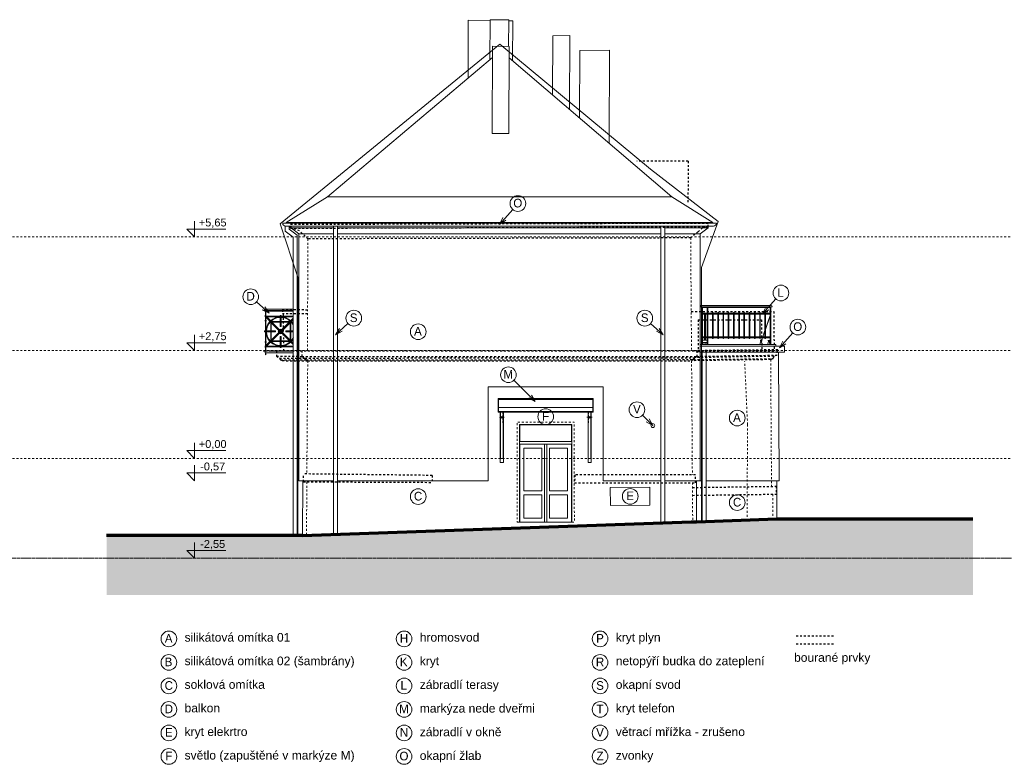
# Model space of a CAD drawing. Extents: x -52945 to 232648, y -59447 to 21255.
# Tile 20 of 21: x 115844 to 140961, y -33052 to -14055. Entities that reach past the tile are written whole.
import ezdxf

# ---------------------------------------------------------------- set-up
doc = ezdxf.new("R2010")
doc.units = 0
doc.header["$MEASUREMENT"] = 0
for name, pattern in [('ČERCHOVANÁ2', [5, 2.5, -1.25, 0, -1.25]), ('čárkovaná M', [400, 200, -200]), ('čárkovaná S', [100, 50, -50]), ('ČÁRKOVANÁ2', [9.525, 6.35, -3.175])]:
    doc.linetypes.add(name, pattern=pattern)
doc.layers.add('2D kreslení - obecné_Číslo_pera__241', color=9, linetype='Continuous', lineweight=13, true_color=0x808080)
doc.layers.add('vodorovné konstrukce_Číslo_pera__241', color=9, linetype='Continuous', lineweight=13, true_color=0x808080)
for name, color, linetype, lineweight in [('2D VÝPLNĚ_Číslo_pera__4', 91, 'Continuous', 13), ('2D ČÁRY_Číslo_pera__1', 7, 'Continuous', 15), ('2D ČÁRY_Číslo_pera__3', 150, 'Continuous', 13), ('blok I_komíny_Číslo_pera__1', 7, 'Continuous', 15), ('blok P_hromosvody_Číslo_pera__1', 7, 'Continuous', 15), ('blok P_komíny_Číslo_pera__1', 7, 'Continuous', 15), ('blok P_pohled3_elkabel_Číslo_pera__1', 7, 'Continuous', 15), ('blok P_pohled3_fasáda_Číslo_pera__1', 7, 'Continuous', 15), ('blok P_pohled3_fasáda_Číslo_pera__2', 1, 'Continuous', 25), ('blok P_pohled3_fasáda_Číslo_pera__3', 150, 'Continuous', 13), ('blok P_pohled3_otvory_Číslo_pera__1', 7, 'Continuous', 15), ('blok P_pohled3_RIS_Číslo_pera__1', 7, 'Continuous', 15), ('blok P_pohled3_střecha_Číslo_pera__1', 7, 'Continuous', 15), ('blok P_pohled3_střecha_Číslo_pera__2', 1, 'Continuous', 25), ('blok P_pohled3_terén_Číslo_pera__1', 7, 'Continuous', 15), ('blok P_pohled3_terén_Číslo_pera__6', 190, 'Continuous', 70), ('KRESBA_Číslo_pera__1', 7, 'Continuous', 15), ('KRESBA_Číslo_pera__4', 91, 'Continuous', 13), ('obrys_Číslo_pera__1', 7, 'Continuous', 15), ('OSY_Číslo_pera__1', 7, 'Continuous', 15), ('POZNÁMKY.TEXT_Číslo_pera__4', 91, 'Continuous', 13), ('vodorovné konstrukce_Číslo_pera__2', 1, 'Continuous', 25), ('zdi_Číslo_pera__1', 7, 'Continuous', 15), ('čárkovaná_Číslo_pera__1', 7, 'Continuous', 15), ('šrafy_Číslo_pera__4', 91, 'Continuous', 13), ('ŠROUBY_Číslo_pera__3', 150, 'Continuous', 13)]:
    doc.layers.add(name, color=color, linetype=linetype, lineweight=lineweight)
doc.layers.add('vodorovné konstrukce', color=7, linetype='Continuous')
doc.styles.add('GENERATED_STYLE_1', font='arial.ttf')
doc.styles.add('GENERATED_STYLE_3', font='txt')

# ---------------------------------------------------------------- blocks, each defined once
blk = doc.blocks.new('LINE_12140', base_point=(128996, -23799))
at = {"layer": 'vodorovné konstrukce_Číslo_pera__241', "linetype": 'Continuous'}
for q in [(128452, -23255), (128829, -23703), (128899, -23632)]:
    blk.add_line((128996, -23799), q, dxfattribs=at)
blk = doc.blocks.new('LINE_12144', base_point=(128087, -19278))
at = {"layer": 'vodorovné konstrukce_Číslo_pera__241', "linetype": 'Continuous'}
for q in [(128422, -18895), (128172, -19105), (128247, -19171)]:
    blk.add_line((128087, -19278), q, dxfattribs=at)
blk = doc.blocks.new('LINE_12146', base_point=(123899, -22092))
at = {"layer": 'vodorovné konstrukce_Číslo_pera__241', "linetype": 'Continuous'}
for q in [(124218, -21804), (124004, -21930), (124071, -22004)]:
    blk.add_line((123899, -22092), q, dxfattribs=at)
blk = doc.blocks.new('LINE_12147', base_point=(132258, -22092))
at = {"layer": 'vodorovné konstrukce_Číslo_pera__241', "linetype": 'Continuous'}
for q in [(131940, -21804), (132086, -22004), (132153, -21930)]:
    blk.add_line((132258, -22092), q, dxfattribs=at)
blk = doc.blocks.new('LINE_12150', base_point=(122205, -21544))
at = {"layer": 'vodorovné konstrukce_Číslo_pera__241', "linetype": 'Continuous'}
for q in [(121886, -21257), (122033, -21456), (122100, -21382)]:
    blk.add_line((122205, -21544), q, dxfattribs=at)
blk = doc.blocks.new('LINE_12152', base_point=(134796, -21562))
at = {"layer": 'vodorovné konstrukce_Číslo_pera__241', "linetype": 'Continuous'}
for q in [(135131, -21179), (134881, -21388), (134957, -21454)]:
    blk.add_line((134796, -21562), q, dxfattribs=at)
blk = doc.blocks.new('LINE_12154', base_point=(135229, -22431))
at = {"layer": 'vodorovné konstrukce_Číslo_pera__241', "linetype": 'Continuous'}
for q in [(135564, -22047), (135314, -22257), (135389, -22323)]:
    blk.add_line((135229, -22431), q, dxfattribs=at)
blk = doc.blocks.new('LINE_12157', base_point=(131995, -24409))
at = {"layer": 'vodorovné konstrukce_Číslo_pera__241', "linetype": 'Continuous'}
for q in [(131733, -24146), (131828, -24312), (131899, -24241)]:
    blk.add_line((131995, -24409), q, dxfattribs=at)

msp = doc.modelspace()

# ---------------------------------------------------------------- hatches: boundary and pattern name
at = {"layer": '2D VÝPLNĚ_Číslo_pera__4', "linetype": 'Continuous'}
msp.add_hatch(color=256, dxfattribs=at).paths.add_polyline_path([(118062, -27215), (118062, -28732), (140160, -28732), (140160, -26793), (135160, -26793), (133113, -26865), (132975, -26867), (123062, -27215)], flags=0)
at = {"layer": 'šrafy_Číslo_pera__4', "linetype": 'Continuous'}
h = msp.add_hatch(dxfattribs=at)
h.set_pattern_fill('SÍŤ_1X1', color=256, style=0, pattern_type=2)
h.set_pattern_definition([(45, (0, 0), (-70.71068, 70.71068), []), (135, (0, 0), (70.71068, 70.71068), [])])
h.paths.add_polyline_path([(122127, -22508), (122132, -22508), (122132, -22506, 0.414214), (122129, -22503), (122127, -22503)], flags=0)

# ---------------------------------------------------------------- linework, layer by layer
at = {"layer": '2D kreslení - obecné_Číslo_pera__241', "linetype": 'Continuous'}
for centre in [(128553, -18745), (135263, -21028), (121738, -21123), (124367, -21670), (131791, -21670), (126010, -22016), (135695, -21897), (128311, -23114), (131591, -24005), (129262, -24183), (134148, -24218), (126010, -26222), (131418, -26216), (134148, -26375), (119650, -29852), (125650, -29852), (130650, -29852), (119650, -30452), (125650, -30452), (130650, -30452), (119650, -31052), (125650, -31052), (130650, -31052), (119650, -31652), (125650, -31652), (130650, -31652), (119650, -32252), (125650, -32252), (130650, -32252), (119650, -32852), (125650, -32852), (130650, -32852)]:
    msp.add_circle(centre, 200, dxfattribs=at)
at = {"layer": '2D ČÁRY_Číslo_pera__1', "linetype": 'Continuous'}
for p, q in [((122644, -19233), (123694, -18577)), ((132479, -18577), (123694, -18577)), ((133530, -19233), (132479, -18577)), ((122619, -19323), (122619, -19450)), ((122719, -19323), (122719, -19400)), ((123851, -19367), (122769, -19367)), ((122969, -19517), (123851, -19517)), ((132203, -19367), (123951, -19367)), ((123951, -19517), (132203, -19517)), ((133404, -19367), (132303, -19367)), ((132303, -19517), (133204, -19517)), ((135017, -21349), (133214, -21349)), ((133214, -21384), (133214, -21349)), ((135037, -21384), (133214, -21384)), ((133239, -21395), (133239, -21384)), ((135005, -21395), (133239, -21395)), ((133239, -21545), (134990, -21545)), ((133239, -21570), (133239, -21545)), ((133239, -21570), (134990, -21570)), ((133312, -21540), (133337, -21540)), ((133312, -21545), (133312, -21540)), ((133312, -22145), (133312, -21570)), ((133337, -21545), (133337, -21540)), ((133337, -22145), (133337, -21570)), ((122502, -22008), (122502, -22008)), ((122502, -22008), (122502, -22008)), ((122502, -22008), (122502, -22008)), ((122502, -22008), (122502, -22008)), ((122502, -22008), (122502, -22008)), ((122502, -22008), (122502, -22008)), ((122561, -22021), (122561, -22021)), ((122841, -22169), (122841, -22169)), ((133239, -22145), (134990, -22145)), ((133239, -22170), (133239, -22145)), ((133239, -22170), (134990, -22170)), ((133264, -22231), (133384, -22231)), ((133264, -22291), (133384, -22291)), ((133312, -22231), (133312, -22170)), ((133337, -22231), (133337, -22170)), ((135132, -22342), (135132, -22385)), ((122819, -22508), (122260, -22508)), ((133204, -22385), (135355, -22385)), ((133204, -22535), (135355, -22535)), ((135355, -22385), (135355, -22535)), ((128602, -24815), (128602, -24393)), ((129922, -24815), (129922, -24393)), ((128182, -25348), (128102, -25348)), ((128107, -25248), (128177, -25248)), ((130422, -25348), (130342, -25348)), ((130347, -25248), (130417, -25248))]:
    msp.add_line(p, q, dxfattribs=at)
at = {"layer": '2D ČÁRY_Číslo_pera__1', "linetype": 'čárkovaná M'}
for p, q in [((122112, -21636), (122112, -21601)), ((122127, -21651), (122127, -21616)), ((122144, -21633), (122127, -21633)), ((122112, -22381), (122112, -22416)), ((122127, -22366), (122127, -22401)), ((122144, -22383), (122127, -22383))]:
    msp.add_line(p, q, dxfattribs=at)
at = {"layer": '2D ČÁRY_Číslo_pera__1', "linetype": 'čárkovaná S'}
msp.add_line((122260, -22508), (122104, -22508), dxfattribs=at)
at = {"layer": '2D ČÁRY_Číslo_pera__1', "linetype": 'Continuous', "flags": 128}
for points in [[(122819, -21442), (122094, -21442, 0.414214), (122079, -21457), (122079, -21477), (122819, -21477)], [(122228, -21752, 0.181639), (122127, -21996)], [(122142, -21996, -0.180921), (122239, -21763)], [(122489, -21634, 0.181639), (122246, -21735)], [(122256, -21745, -0.180921), (122489, -21649)], [(122758, -21735, 0.181639), (122514, -21634)], [(122758, -21735, 0.181639), (122514, -21634)], [(122514, -21649, -0.180921), (122747, -21745)], [(122765, -21763, -0.065053), (122819, -21839)], [(122819, -21809, 0.047774), (122776, -21752)], [(122819, -21809, 0.047774), (122776, -21752)], [(122127, -22021, 0.181639), (122228, -22265)], [(122239, -22254, -0.180921), (122142, -22021)], [(122451, -21976, 0.144883), (122442, -22008, 0.144883), (122451, -22041)], [(122462, -22030, -0.12665), (122457, -22008, -0.12665), (122462, -21987)], [(122534, -21958, 0.295979), (122469, -21958)], [(122469, -22059, 0.295979), (122534, -22059)], [(122480, -21969, -0.25743), (122523, -21969)], [(122523, -22048, -0.25743), (122480, -22048)], [(122541, -21987, -0.12665), (122547, -22008, -0.12665), (122541, -22030)], [(122552, -22041, 0.144883), (122562, -22008, 0.144883), (122552, -21976)], [(122246, -22282, 0.181639), (122489, -22383)], [(122489, -22368, -0.180921), (122256, -22272)], [(122747, -22272, -0.180921), (122514, -22368)], [(122514, -22383, 0.181639), (122758, -22282)], [(122819, -22178, -0.065053), (122765, -22254)], [(122776, -22265, 0.047774), (122819, -22208)], [(122819, -22503), (122062, -22503), (122062, -22505, 0.414214), (122065, -22508), (122104, -22508, -0.414214), (122107, -22511), (122107, -22550, 0.414214), (122110, -22553), (122819, -22553)]]:
    msp.add_lwpolyline(points, format="xyb", dxfattribs=at)
for points in [[(122106, -21595), (122106, -21631), (122466, -21990), (122484, -21973)], [(122489, -21879), (122489, -21598), (122514, -21598), (122514, -21879)], [(122955, -21523), (122965, -21523), (122965, -21653), (122955, -21653)], [(122107, -21748), (122112, -21748), (122112, -21723), (122107, -21723)], [(122127, -21748), (122132, -21748), (122132, -21723), (122127, -21723)], [(122372, -22021), (122372, -21996), (122092, -21996), (122092, -22021)], [(122107, -22293), (122112, -22293), (122112, -22268), (122107, -22268)], [(122127, -22293), (122132, -22293), (122132, -22268), (122127, -22268)], [(122514, -22138), (122514, -22418), (122489, -22418), (122489, -22138)], [(122955, -22493), (122965, -22493), (122965, -22363), (122955, -22363)], [(128702, -24985), (129162, -24985), (129162, -26075), (128702, -26075)], [(129232, -26875), (129232, -24885), (129292, -24885), (129292, -26875)], [(129362, -26075), (129362, -24985), (129822, -24985), (129822, -26075)], [(128702, -26175), (129162, -26175), (129162, -26775), (128702, -26775)], [(129362, -26775), (129362, -26175), (129822, -26175), (129822, -26775)]]:
    msp.add_lwpolyline(points, close=True, dxfattribs=at)
for points in [[(122107, -21477), (122107, -21488), (122819, -21488)], [(122127, -21616), (122127, -21488), (122112, -21488), (122112, -21601)], [(122969, -21477), (122969, -21442), (122919, -21442)], [(122919, -21477), (122969, -21477)], [(122919, -21573), (122955, -21538), (122955, -21573)], [(122955, -21573), (122919, -21609)], [(133249, -21395), (133249, -21545)], [(133249, -21570), (133249, -22145)], [(133264, -21545), (133264, -21395)], [(133264, -22145), (133264, -21570)], [(133384, -21395), (133384, -21545)], [(133384, -21570), (133384, -22145)], [(133399, -21545), (133399, -21395)], [(133399, -22145), (133399, -21570)], [(133534, -21545), (133534, -21525), (133519, -21525), (133519, -21545)], [(133519, -21570), (133519, -22145)], [(133534, -22145), (133534, -21570)], [(133668, -21545), (133668, -21525), (133653, -21525), (133653, -21545)], [(133653, -21570), (133653, -22145)], [(133668, -22145), (133668, -21570)], [(133801, -21545), (133801, -21525), (133786, -21525), (133786, -21545)], [(133786, -21570), (133786, -22145)], [(133801, -22145), (133801, -21570)], [(133935, -21545), (133935, -21525), (133920, -21525), (133920, -21545)], [(133920, -21570), (133920, -22145)], [(133935, -22145), (133935, -21570)], [(134069, -21545), (134069, -21525), (134054, -21525), (134054, -21545)], [(134054, -21570), (134054, -22145)], [(134069, -22145), (134069, -21570)], [(134202, -21546), (134202, -21526), (134187, -21526), (134187, -21546)], [(134187, -21571), (134187, -22146)], [(134202, -22146), (134202, -21571)], [(134336, -21546), (134336, -21526), (134321, -21526), (134321, -21546)], [(134321, -21571), (134321, -22146)], [(134336, -22146), (134336, -21571)], [(134469, -21546), (134469, -21526), (134454, -21526), (134454, -21546)], [(134454, -21571), (134454, -22146)], [(134469, -22146), (134469, -21571)], [(134603, -21546), (134603, -21526), (134588, -21526), (134588, -21546)], [(134588, -21571), (134588, -22146)], [(134603, -22146), (134603, -21571)], [(134737, -21546), (134737, -21526), (134722, -21526), (134722, -21546)], [(134722, -21571), (134722, -22146)], [(134737, -22146), (134737, -21571)], [(134870, -21546), (134870, -21526), (134855, -21526), (134855, -21546)], [(134855, -21571), (134855, -22146)], [(134870, -22146), (134870, -21571)], [(134870, -21942), (134990, -21598)], [(134990, -21395), (134990, -22322), (134997, -22330), (135005, -22322), (135005, -21384)], [(122819, -21709), (122106, -22421), (122106, -22386), (122819, -21673)], [(122112, -21636), (122112, -21996)], [(122127, -21996), (122127, -21651)], [(122489, -21618), (122129, -21618)], [(122144, -21633), (122489, -21633)], [(122247, -21771), (122247, -21996)], [(122262, -21996), (122262, -21786)], [(122489, -21753), (122264, -21753)], [(122279, -21768), (122489, -21768)], [(122279, -21768), (122489, -21768)], [(122819, -21618), (122514, -21618)], [(122514, -21633), (122819, -21633)], [(122739, -21753), (122514, -21753)], [(122514, -21768), (122724, -21768)], [(122742, -21786), (122742, -21996)], [(122757, -21996), (122757, -21771)], [(122919, -21633), (122955, -21633), (122955, -21618), (122919, -21618)], [(134870, -21957), (134990, -21613)], [(122112, -22021), (122112, -22381)], [(122127, -22366), (122127, -22021)], [(122247, -22021), (122247, -22246)], [(122262, -22231), (122262, -22021)], [(122819, -22308), (122538, -22026), (122520, -22044), (122819, -22344)], [(122819, -21996), (122632, -21996), (122632, -22021)], [(122632, -22021), (122819, -22021)], [(122742, -22021), (122742, -22231)], [(122757, -22246), (122757, -22021)], [(134800, -22145), (134855, -21985)], [(134805, -22145), (134855, -22000)], [(122264, -22263), (122489, -22263)], [(122489, -22248), (122279, -22248)], [(122724, -22248), (122514, -22248)], [(122514, -22263), (122739, -22263)], [(133249, -22170), (133249, -22322), (133257, -22329), (133264, -22322), (133264, -22170)], [(133308, -22291), (133294, -22342)], [(133340, -22291), (133354, -22342)], [(133384, -22170), (133384, -22322), (133392, -22329), (133399, -22322), (133399, -22170)], [(133519, -22170), (133519, -22190), (133534, -22190), (133534, -22170)], [(133653, -22170), (133653, -22190), (133668, -22190), (133668, -22170)], [(133786, -22170), (133786, -22190), (133801, -22190), (133801, -22170)], [(133920, -22170), (133920, -22190), (133935, -22190), (133935, -22170)], [(134054, -22170), (134054, -22190), (134069, -22190), (134069, -22170)], [(134187, -22171), (134187, -22191), (134202, -22191), (134202, -22171)], [(134321, -22171), (134321, -22191), (134336, -22191), (134336, -22171)], [(134454, -22171), (134454, -22191), (134469, -22191), (134469, -22171)], [(134588, -22171), (134588, -22191), (134603, -22191), (134603, -22171)], [(134751, -22237), (134721, -22349)], [(134722, -22171), (134722, -22191), (134737, -22191), (134737, -22171)], [(134733, -22237), (134773, -22237), (134796, -22170)], [(134733, -22232), (134769, -22232), (134791, -22170)], [(134756, -22237), (134786, -22350)], [(134855, -22171), (134855, -22191), (134870, -22191), (134870, -22171)], [(134952, -22237), (134921, -22352)], [(134930, -22237), (134990, -22237), (134990, -22297)], [(134956, -22237), (134986, -22352)], [(122112, -22416), (122112, -22503)], [(122112, -22553), (122112, -22596), (122119, -22603), (122127, -22596), (122127, -22553)], [(122127, -22503), (122127, -22401)], [(122129, -22398), (122489, -22398)], [(122489, -22383), (122144, -22383)], [(122819, -22383), (122514, -22383)], [(122514, -22398), (122819, -22398)], [(122919, -22398), (122955, -22398), (122955, -22383), (122919, -22383)], [(122955, -22444), (122919, -22408)], [(122919, -22444), (122955, -22479), (122955, -22444)]]:
    msp.add_lwpolyline(points, dxfattribs=at)
at = {"layer": '2D ČÁRY_Číslo_pera__1', "linetype": 'čárkovaná S', "flags": 128}
msp.add_lwpolyline([(128533, -26875), (129993, -26875), (129992, -24323), (128532, -24324)], close=True, dxfattribs=at)
at = {"layer": '2D ČÁRY_Číslo_pera__3', "linetype": 'čárkovaná S'}
for p, q in [((171111, -19597), (-52945, -19597)), ((171111, -22497), (-52945, -22497)), ((171111, -25247), (-52945, -25247)), ((171111, -27797), (-5492, -27797)), ((232648, -27797), (56045, -27797))]:
    msp.add_line(p, q, dxfattribs=at)
at = {"layer": 'blok I_komíny_Číslo_pera__1', "linetype": 'Continuous'}
for p, q in [((128592, -26876), (128592, -24383)), ((128592, -24383), (129932, -24383)), ((128602, -24393), (129922, -24393)), ((129932, -26879), (129932, -24383)), ((128602, -24815), (129922, -24815)), ((128602, -24885), (129922, -24885)), ((128602, -26876), (128602, -24885)), ((129922, -26879), (129922, -24885))]:
    msp.add_line(p, q, dxfattribs=at)
at = {"layer": 'blok P_hromosvody_Číslo_pera__1', "linetype": 'Continuous'}
for p, q in [((122490, -19262), (128090, -14683)), ((131938, -17866), (128090, -14683)), ((133664, -19203), (131938, -17866)), ((122939, -20628), (122490, -19262)), ((133234, -20374), (133664, -19203))]:
    msp.add_line(p, q, dxfattribs=at)
at = {"layer": 'blok P_komíny_Číslo_pera__1', "linetype": 'Continuous'}
for p, q in [((127843, -14055), (127839, -15076)), ((128320, -14062), (127843, -14055)), ((128320, -14062), (128317, -14736)), ((127287, -14070), (127281, -15547)), ((127843, -14078), (127287, -14070)), ((128422, -14086), (128320, -14085)), ((128422, -14086), (128419, -15103)), ((129443, -14464), (129437, -15975)), ((129879, -14461), (129443, -14464)), ((129879, -14461), (129872, -16347)), ((127907, -14730), (127899, -16955)), ((128333, -14736), (127907, -14730)), ((128333, -14736), (128325, -16960)), ((130130, -14838), (130124, -16563)), ((130892, -14833), (130130, -14838)), ((130892, -14833), (130884, -17212)), ((127899, -16955), (128325, -16960))]:
    msp.add_line(p, q, dxfattribs=at)
at = {"layer": 'blok P_pohled3_elkabel_Číslo_pera__1', "linetype": 'čárkovaná S'}
for p, q in [((134411, -24381), (134338, -22767)), ((134400, -26838), (134411, -24381))]:
    msp.add_line(p, q, dxfattribs=at)
at = {"layer": 'blok P_pohled3_fasáda_Číslo_pera__1', "linetype": 'Continuous'}
for p, q in [((135201, -22535), (135222, -25819)), ((123068, -25820), (123062, -27215)), ((133106, -25819), (133113, -26865)), ((135156, -25819), (135160, -26793))]:
    msp.add_line(p, q, dxfattribs=at)
at = {"layer": 'blok P_pohled3_fasáda_Číslo_pera__2', "linetype": 'čárkovaná S'}
for p, q in [((122754, -19274), (133410, -19243)), ((122754, -19374), (122754, -19274)), ((133410, -19343), (133410, -19243)), ((122754, -19374), (133410, -19343)), ((122813, -19384), (122754, -19374)), ((122985, -19443), (122813, -19384)), ((123198, -19645), (122985, -19443)), ((133147, -19469), (132961, -19623)), ((133264, -19367), (133147, -19469)), ((133331, -19348), (133264, -19367)), ((133410, -19343), (133331, -19348)), ((132961, -19623), (123198, -19645)), ((123189, -21462), (122550, -21459)), ((122550, -21459), (122550, -21559)), ((123189, -21562), (122550, -21559)), ((122569, -21559), (122570, -22504)), ((132975, -21502), (135081, -21502)), ((135081, -21502), (135088, -22479)), ((133149, -21711), (133154, -22501)), ((133149, -21711), (134768, -21711)), ((134768, -21711), (134773, -22482)), ((122398, -22503), (122819, -22503)), ((122398, -22506), (122398, -22642)), ((122398, -22506), (133119, -22506)), ((123046, -22644), (123047, -22506)), ((135184, -22477), (132982, -22503)), ((133121, -22502), (133119, -22645)), ((135184, -22507), (133120, -22532)), ((135163, -22507), (135157, -22613)), ((135184, -22507), (135184, -22477)), ((122398, -22642), (123046, -22644)), ((122398, -22642), (122471, -22687)), ((122471, -22687), (123119, -22689)), ((122471, -22687), (122501, -22735)), ((122501, -22735), (123150, -22737)), ((122501, -22735), (122544, -22754)), ((122544, -22754), (123192, -22756)), ((123046, -22644), (123119, -22689)), ((123046, -22644), (133119, -22644)), ((123119, -22689), (133062, -22678)), ((123119, -22689), (123150, -22737)), ((123150, -22737), (133035, -22728)), ((123150, -22737), (123192, -22756)), ((123192, -22756), (132984, -22756)), ((135002, -22726), (132984, -22756)), ((133035, -22728), (132984, -22756)), ((133062, -22678), (133035, -22728)), ((133035, -22728), (135062, -22702)), ((135082, -22642), (133062, -22678)), ((133119, -22645), (133062, -22678)), ((133119, -22645), (135157, -22613)), ((135062, -22702), (135002, -22726)), ((135082, -22642), (135062, -22702)), ((135157, -22613), (135082, -22642)), ((123081, -25844), (123081, -25644)), ((126367, -25682), (123081, -25644)), ((123081, -25844), (126365, -25859)), ((126367, -25682), (126365, -25859)), ((130003, -25671), (130000, -25871)), ((130000, -25871), (133085, -25867)), ((133085, -25667), (130003, -25671)), ((133085, -25867), (133085, -25667)), ((133006, -25990), (135145, -25959)), ((135145, -25959), (135145, -26159)), ((133008, -26190), (135145, -26159))]:
    msp.add_line(p, q, dxfattribs=at)
at = {"layer": 'blok P_pohled3_fasáda_Číslo_pera__3', "linetype": 'čárkovaná S'}
for p, q in [((123198, -19645), (123184, -22503)), ((132961, -19623), (132982, -22503)), ((123192, -22756), (123169, -25645)), ((132984, -22756), (133004, -25667)), ((135002, -22726), (135023, -25961)), ((123168, -25845), (123162, -27212)), ((133005, -25867), (133013, -26867)), ((135057, -26161), (135060, -26797))]:
    msp.add_line(p, q, dxfattribs=at)
at = {"layer": 'blok P_pohled3_otvory_Číslo_pera__1', "linetype": 'Continuous'}
msp.add_circle((131995, -24409), 50, dxfattribs=at)
msp.add_arc((135017, -21369), 20, 0, 90, dxfattribs=at)
at = {"layer": 'blok P_pohled3_RIS_Číslo_pera__1', "linetype": 'Continuous'}
for p, q in [((130903, -25988), (131921, -25983)), ((130916, -26448), (130903, -25988)), ((131921, -25983), (131920, -26444)), ((131920, -26444), (130916, -26448))]:
    msp.add_line(p, q, dxfattribs=at)
at = {"layer": 'blok P_pohled3_střecha_Číslo_pera__1', "linetype": 'Continuous'}
for p, q in [((123694, -18577), (127906, -15020)), ((128332, -15030), (132479, -18577)), ((133530, -19233), (122644, -19233))]:
    msp.add_line(p, q, dxfattribs=at)
at = {"layer": 'blok P_pohled3_střecha_Číslo_pera__2', "linetype": 'čárkovaná S'}
for q in [(131591, -17667), (132892, -18720)]:
    msp.add_line((132894, -17663), q, dxfattribs=at)
at = {"layer": 'blok P_pohled3_terén_Číslo_pera__1', "linetype": 'Continuous'}
for p, q in [((135037, -21384), (135037, -21369)), ((135132, -22342), (133204, -22342)), ((128592, -26876), (129932, -26876))]:
    msp.add_line(p, q, dxfattribs=at)
at = {"layer": 'blok P_pohled3_terén_Číslo_pera__6', "linetype": 'Continuous'}
for p, q in [((123062, -27215), (132975, -26867)), ((132975, -26867), (133113, -26865)), ((133113, -26865), (135160, -26793)), ((135160, -26793), (140160, -26793)), ((123062, -27215), (118062, -27215))]:
    msp.add_line(p, q, dxfattribs=at)
at = {"layer": 'KRESBA_Číslo_pera__1', "linetype": 'Continuous'}
for p, q in [((127792, -25819), (127792, -23423)), ((127792, -23423), (130732, -23423)), ((130732, -25819), (130732, -23423)), ((128047, -23723), (130477, -23723)), ((128047, -23723), (128047, -24064)), ((130462, -23748), (128062, -23748)), ((128062, -23748), (128062, -24048)), ((130462, -23748), (130462, -24048)), ((130477, -23723), (130477, -24064)), ((128050, -24068), (130474, -24068)), ((128062, -23948), (130462, -23948)), ((128062, -24048), (130462, -24048)), ((128102, -24048), (128102, -25348)), ((128107, -24053), (128107, -25248)), ((128177, -24053), (128177, -25248)), ((128182, -24048), (128182, -25348)), ((130342, -24048), (130342, -25348)), ((130347, -24053), (130347, -25248)), ((130417, -24053), (130417, -25248)), ((130422, -24048), (130422, -25348))]:
    msp.add_line(p, q, dxfattribs=at)
at = {"layer": 'KRESBA_Číslo_pera__1', "linetype": 'Continuous', "flags": 128}
for points in [[(128050, -24068, -0.607704), (128048, -24061), (128062, -24048)], [(130474, -24068, 0.607704), (130476, -24061), (130462, -24048)]]:
    msp.add_lwpolyline(points, format="xyb", dxfattribs=at)
at = {"layer": 'KRESBA_Číslo_pera__1', "linetype": 'Continuous'}
for centre, radius in [((122119, -21626), 5), ((122243, -21749), 5), ((122257, -21764), 5), ((122502, -21626), 5), ((122502, -21641), 5), ((122502, -21761), 5), ((122746, -21764), 5), ((122761, -21749), 5), ((122119, -22008), 5), ((122134, -22008), 5), ((122254, -22008), 5), ((122465, -21972), 5), ((122465, -22045), 5), ((122539, -21972), 5), ((122539, -22045), 5), ((122749, -22008), 5), ((122243, -22267), 5), ((122257, -22253), 5), ((122502, -22256), 5), ((122746, -22253), 5), ((122761, -22267), 5), ((122502, -22376), 5), ((122502, -22391), 5), ((128144, -24198), 20), ((130381, -24198), 20)]:
    msp.add_circle(centre, radius, dxfattribs=at)
at = {"layer": 'KRESBA_Číslo_pera__4', "linetype": 'Continuous', "flags": 128}
for points in [[(120307, -19197), (120307, -19597), (120107, -19397), (121107, -19397)], [(120307, -22097), (120307, -22497), (120107, -22297), (121107, -22297)], [(120307, -24847), (120307, -25247), (120107, -25047), (121107, -25047)], [(120307, -25419), (120307, -25819), (120107, -25619), (121107, -25619)], [(120307, -27397), (120307, -27797), (120107, -27597), (121107, -27597)]]:
    msp.add_lwpolyline(points, dxfattribs=at)
at = {"layer": 'obrys_Číslo_pera__1', "linetype": 'Continuous'}
for p, q in [((133618, -19248), (122555, -19248)), ((133543, -19323), (122630, -19323)), ((122769, -19317), (122769, -19367)), ((133404, -19317), (133404, -19367)), ((122819, -19600), (122619, -19450)), ((122919, -19550), (122719, -19400)), ((122969, -19517), (122769, -19367)), ((133204, -19517), (133404, -19367))]:
    msp.add_line(p, q, dxfattribs=at)
for centre, start, end in [((122630, -19248), 180, 270), ((133543, -19248), 270, 0)]:
    msp.add_arc(centre, 75, start, end, dxfattribs=at)
at = {"layer": 'OSY_Číslo_pera__1', "linetype": 'ČERCHOVANÁ2'}
for p, q in [((128075, -24198), (128209, -24198)), ((130314, -24198), (130447, -24198))]:
    msp.add_line(p, q, dxfattribs=at)
at = {"layer": 'vodorovné konstrukce_Číslo_pera__2', "linetype": 'čárkovaná S'}
for p, q in [((135650, -29777), (136650, -29777)), ((135650, -29977), (136650, -29977))]:
    msp.add_line(p, q, dxfattribs=at)
at = {"layer": 'zdi_Číslo_pera__1', "linetype": 'Continuous'}
for p, q in [((123851, -27186), (123851, -19323)), ((123951, -27186), (123951, -19323)), ((132203, -26894), (132203, -19323)), ((132303, -26891), (132303, -19323)), ((122919, -27186), (122919, -19550)), ((122969, -25819), (122969, -19517)), ((133204, -25819), (133204, -19517)), ((122819, -27186), (122819, -19600)), ((133234, -26861), (133234, -20374)), ((122939, -27215), (122939, -20628)), ((133254, -26860), (133254, -22535)), ((133354, -26857), (133354, -22535)), ((122969, -25819), (123851, -25819)), ((123951, -25819), (127792, -25819)), ((130732, -25819), (132203, -25819)), ((132303, -25819), (133254, -25819)), ((133354, -25819), (135222, -25819))]:
    msp.add_line(p, q, dxfattribs=at)
at = {"layer": 'čárkovaná_Číslo_pera__1', "linetype": 'ČÁRKOVANÁ2'}
for p, q in [((128182, -24053), (128102, -24053)), ((128172, -24058), (128112, -24058)), ((128112, -24341), (128112, -24058)), ((128172, -24341), (128172, -24058)), ((130342, -24053), (130422, -24053)), ((130352, -24058), (130412, -24058)), ((130352, -24341), (130352, -24058)), ((130412, -24341), (130412, -24058))]:
    msp.add_line(p, q, dxfattribs=at)
at = {"layer": 'ŠROUBY_Číslo_pera__3', "linetype": 'Continuous'}
msp.add_line((133336, -22213), (133338, -22214), dxfattribs=at)

# ---------------------------------------------------------------- block references
at = {"layer": 'vodorovné konstrukce', "linetype": 'Continuous'}
for name, p in [('LINE_12144', (128087, -19278)), ('LINE_12150', (122205, -21544)), ('LINE_12152', (134796, -21562)), ('LINE_12146', (123899, -22092)), ('LINE_12147', (132258, -22092)), ('LINE_12154', (135229, -22431)), ('LINE_12140', (128996, -23799)), ('LINE_12157', (131995, -24409))]:
    msp.add_blockref(name, p, dxfattribs=at)

# ---------------------------------------------------------------- texts
at = {"layer": 'POZNÁMKY.TEXT_Číslo_pera__4', "linetype": 'Continuous'}
for s, insert, char_height, attachment_point, style in [('{O}', (128436, -18736), 220, 4, 'GENERATED_STYLE_3'), ('{+5,65}', (120414, -19248), 200, 4, 'GENERATED_STYLE_1'), ('{D}', (121629, -21110), 220, 4, 'GENERATED_STYLE_3'), ('{L}', (135170, -21015), 220, 4, 'GENERATED_STYLE_3'), ('{S}', (124266, -21661), 220, 4, 'GENERATED_STYLE_3'), ('{S}', (131690, -21661), 220, 4, 'GENERATED_STYLE_3'), ('{O}', (135578, -21888), 220, 4, 'GENERATED_STYLE_3'), ('{+2,75}', (120414, -22149), 200, 4, 'GENERATED_STYLE_1'), ('{A}', (125905, -22003), 220, 4, 'GENERATED_STYLE_3'), ('{M}', (128185, -23101), 220, 4, 'GENERATED_STYLE_3'), ('{V}', (131491, -23992), 220, 4, 'GENERATED_STYLE_3'), ('{F}', (129170, -24171), 220, 4, 'GENERATED_STYLE_3'), ('{A}', (134043, -24205), 220, 4, 'GENERATED_STYLE_3'), ('{+0,00}', (120414, -24899), 200, 4, 'GENERATED_STYLE_1'), ('{-0,57}', (120449, -25471), 200, 4, 'GENERATED_STYLE_1'), ('{C}', (125901, -26213), 220, 4, 'GENERATED_STYLE_3'), ('{E}', (131318, -26203), 220, 4, 'GENERATED_STYLE_3'), ('{C}', (134039, -26366), 220, 4, 'GENERATED_STYLE_3'), ('{-2,55}', (120449, -27449), 200, 4, 'GENERATED_STYLE_1'), ('{A}', (119546, -29839), 220, 4, 'GENERATED_STYLE_3'), ('{H}', (125542, -29839), 220, 4, 'GENERATED_STYLE_3'), ('{P}', (130550, -29839), 220, 4, 'GENERATED_STYLE_3'), ('{B}', (119542, -30439), 220, 4, 'GENERATED_STYLE_3'), ('{K}', (125542, -30439), 220, 4, 'GENERATED_STYLE_3'), ('{R}', (130542, -30439), 220, 4, 'GENERATED_STYLE_3'), ('{bourané prvky}', (135598, -30217), 220, 1, 'GENERATED_STYLE_1'), ('{C}', (119542, -31043), 220, 4, 'GENERATED_STYLE_3'), ('{L}', (125558, -31039), 220, 4, 'GENERATED_STYLE_3'), ('{S}', (130550, -31043), 220, 4, 'GENERATED_STYLE_3'), ('{D}', (119542, -31639), 220, 4, 'GENERATED_STYLE_3'), ('{M}', (125525, -31639), 220, 4, 'GENERATED_STYLE_3'), ('{T}', (130558, -31639), 220, 4, 'GENERATED_STYLE_3'), ('{E}', (119550, -32239), 220, 4, 'GENERATED_STYLE_3'), ('{N}', (125542, -32239), 220, 4, 'GENERATED_STYLE_3'), ('{V}', (130550, -32239), 220, 4, 'GENERATED_STYLE_3'), ('{F}', (119558, -32839), 220, 4, 'GENERATED_STYLE_3'), ('{O}', (125533, -32843), 220, 4, 'GENERATED_STYLE_3'), ('{Z}', (130558, -32839), 220, 4, 'GENERATED_STYLE_3')]:
    msp.add_mtext(s, dxfattribs=dict(at, insert=insert, char_height=char_height, attachment_point=attachment_point, style=style))
at = {"layer": 'POZNÁMKY.TEXT_Číslo_pera__4', "linetype": 'Continuous', "char_height": 220, "attachment_point": 1, "style": 'GENERATED_STYLE_1'}
for s, insert, line_spacing_factor in [('{silikátová omítka 01\\Psilikátová omítka 02 (šambrány)\\Psoklová omítka\\Pbalkon\\Pkryt elekrtro\\Psvětlo (zapuštěné v markýze M)}', (120050, -29702), 1.640685), ('{hromosvod\\Pkryt\\Pzábradlí terasy\\Pmarkýza nede dveřmi\\Pzábradlí v okně\\Pokapní žlab}', (126050, -29702), 1.64511), ('{kryt plyn\\Pnetopýří budka do zateplení\\Pokapní svod\\Pkryt telefon\\Pvětrací mřížka - zrušeno\\Pzvonky}', (131050, -29702), 1.642706)]:
    msp.add_mtext(s, dxfattribs=dict(at, insert=insert, line_spacing_factor=line_spacing_factor))

doc.saveas('drawing.dxf')
